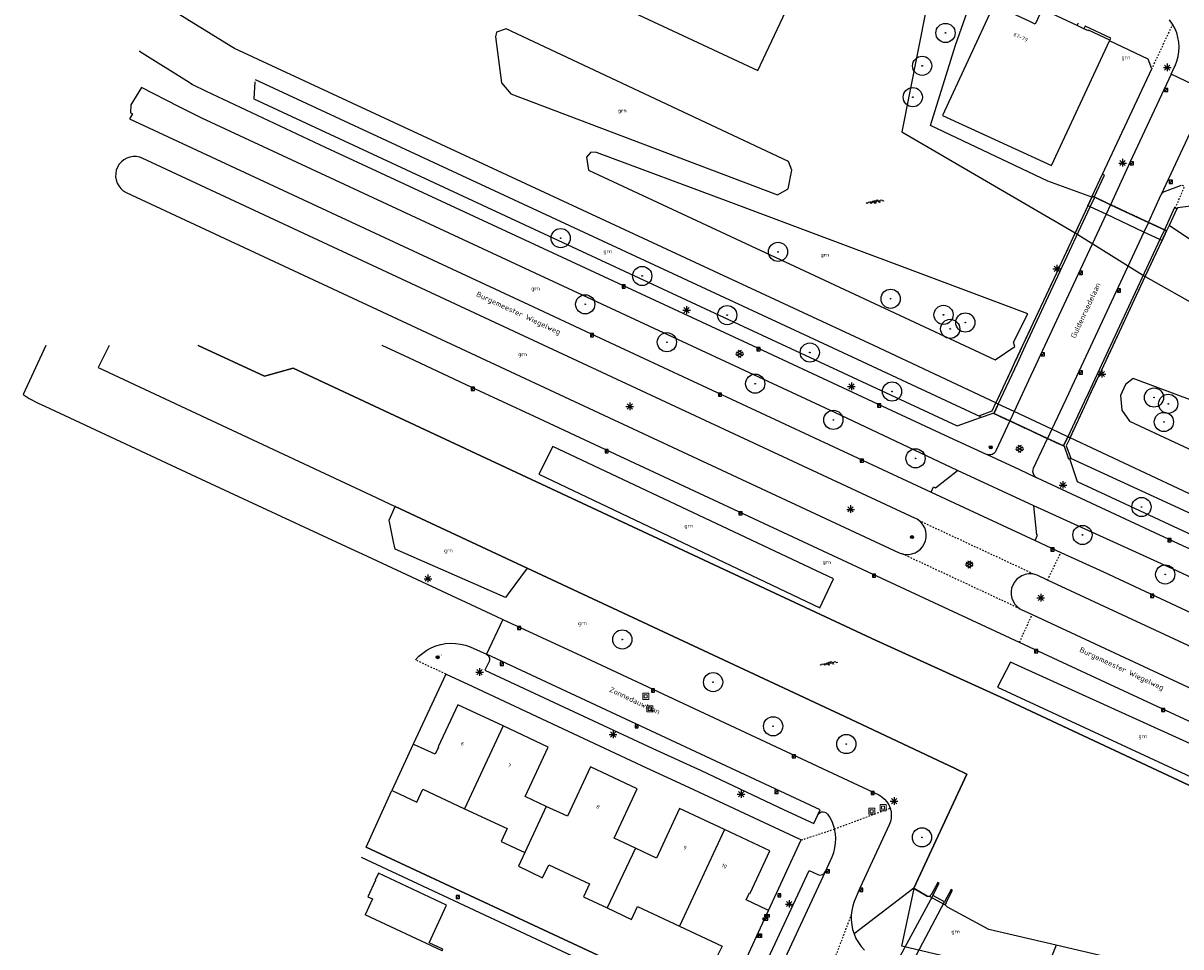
# Model space of a CAD drawing. Header units: metres. Extents: x 116958 to 118326, y 475500 to 477904.
# Tile 108 of 256: x 117170 to 117322, y 476421 to 476542. Entities that reach past the tile are written whole.
import ezdxf

# ---------------------------------------------------------------- set-up
doc = ezdxf.new("R2010")
doc.units = ezdxf.units.M
doc.header["$LTSCALE"] = 0.2
doc.linetypes.add('MATGRENS', pattern=[2, 1, -1])
doc.layers.get('0').update_dxf_attribs({"color": 6})
for name, color, linetype in [('B-WE-GR-BOOM-G', 252, 'Continuous'), ('B-WE-GR-GROENVOORZIENING-GV', 252, 'Continuous'), ('B-WE-GW-WATERGANG_INSTEEK-G', 252, 'Continuous'), ('B-WE-GW-WATERGANG_WATERLIJN-G', 252, 'Continuous'), ('B-WE-IE-MEUBILAIR-G', 252, 'Continuous'), ('B-WE-IE-MEUBILAIR_WEGMEUBILAIR_BRIEVENBUS-G', 252, 'Continuous'), ('B-WE-IE-MEUBILAIR_WEGMEUBILAIR_LICHTMAST-G', 252, 'Continuous'), ('B-WE-IE-MEUBILAIR_WEGMEUBILAIR_VERKEERSBORD-PAAL', 252, 'Continuous'), ('B-WE-KL-DATA_KAST-G', 90, 'Continuous'), ('B-WE-KW-KUNSTWERK_DUIKER-GV', 252, 'Continuous'), ('B-WE-KW-KUNSTWERK_LANDHOOFD-GV', 252, 'Continuous'), ('B-WE-KW-KUNSTWERK_TUNNEL-GV', 252, 'Continuous'), ('B-WE-KW-KUNSTWERK_WALBESCHERMING-GV', 252, 'Continuous'), ('B-WE-OG-BEBOUWING-GV', 252, 'Continuous'), ('B-WE-OG-HUISNUMMER-T25', 2, 'Continuous'), ('B-WE-OG-STRAATNAAM-T35', 3, 'Continuous'), ('B-WE-RI-HWA_KOLK_TROTTOIRKOLK-G', 252, 'Continuous'), ('B-WE-VH-MATERIAALGRENS-G', 252, 'MATGRENS'), ('B-WE-VH-VERHARDING_ASFALT-GV', 252, 'Continuous')]:
    doc.layers.add(name, color=color, linetype=linetype)
doc.layers.add('B-WE-RI-RIOOLPUT', color=31, linetype='Continuous', lineweight=0)
doc.styles.get("Standard").update_dxf_attribs({"font": 'isocp.shx'})

# ---------------------------------------------------------------- blocks, each defined once
blk = doc.blocks.new('BGTGV')
for p, q in [((0.0197, 0.04605), (-0.0497, 0.00595)), ((0.0433, 0.025), (-0.0433, -0.025)), ((0.0433, -0.025), (-0.0433, 0.025)), ((0.04965, 0.006), (-0.01975, 0.04605)), ((0.01965, -0.046), (-0.0494, -0.00615)), ((0.04955, -0.00605), (-0.0197, -0.046))]:
    blk.add_line(p, q)
blk = doc.blocks.new('BGT_GR')
at = {"insert": (0.043, 0.019), "char_height": 0.1, "attachment_point": 5, "line_spacing_factor": 0.8}
blk.add_mtext('{\\C256;grn}', dxfattribs=at)
blk = doc.blocks.new('BGTWT')
for centre, start_param, end_param in [((-0.024, -0.058), 5.873058, 6.693313), ((0.001, 0.072), 2.731465, 3.55172), ((0.027, -0.043), 5.873058, 6.693313), ((0.028, -0.058), 5.873058, 6.693313), ((0.053, 0.072), 2.731465, 3.55172), ((0.08, -0.043), 5.873058, 6.693313), ((0.106, 0.072), 2.731465, 3.55172), ((-0.106, 0.044), 2.731465, 3.55172), ((-0.08, -0.071), 5.873058, 6.693313), ((-0.053, 0.044), 2.731465, 3.55172), ((-0.05, 0.057), 2.731465, 3.55172), ((-0.027, -0.071), 5.873058, 6.693313), ((-0.001, 0.044), 2.731465, 3.55172), ((0.002, 0.057), 2.731465, 3.55172), ((0.055, 0.057), 2.731465, 3.55172)]:
    blk.add_ellipse(centre, major_axis=(0, 0.0627), ratio=0.52488, start_param=start_param, end_param=end_param)
blk = doc.blocks.new('CELQ70108')
for p, q in [((-0.62, 0.31), (0.62, 0.31)), ((-0.62, -0.31), (-0.62, 0.31)), ((-0.62, -0.31), (0.62, 0.31)), ((0.62, -0.31), (0.62, 0.31)), ((-0.62, -0.31), (0.62, -0.31))]:
    blk.add_line(p, q)
blk = doc.blocks.new('CELQ211865')
for p, q in [((-0.5, 0), (0.5, 0)), ((0.35, -0.34), (-0.35, 0.34)), ((0.35, 0.34), (-0.35, -0.34)), ((0, 0.53), (0, -0.47))]:
    blk.add_line(p, q)
blk = doc.blocks.new('Vb')
blk.add_lwpolyline([(125, -138), (-127, -138), (0, 185), (114, -100), (-71, -100), (0, 100), (56, -60), (-13, -60), (0, -20), (1, 30)])
blk.add_circle((0, 0), 200)
blk = doc.blocks.new('Brandkr')
for p, q in [((-141, 141), (141, -141)), ((-141, -141), (141, 141))]:
    blk.add_line(p, q)
blk.add_circle((0, 0), 200)
at = {"oblique": 15}
blk.add_text('brk', height=180, dxfattribs=at).set_placement((172, 218))
blk = doc.blocks.new('Pbrd')
for points in [[(-400, -400), (400, -400), (400, 400), (-400, 400)], [(-200, -200), (200, -200), (200, 200), (-200, 200)]]:
    blk.add_lwpolyline(points, close=True)
blk = doc.blocks.new('Kvtrot')
blk.add_line((0, -420), (420, 0))
at = {"flags": 128}
blk.add_lwpolyline([(0, -420), (420, -420), (420, 0), (0, 0)], close=True, dxfattribs=at)
blk = doc.blocks.new('CELQ641')
for p, q in [((-0.25, 0.31), (0.25, 0.31)), ((-0.25, -0.19), (-0.25, 0.31)), ((-0.25, 0.31), (-0.07, 0.05)), ((-0.25, -0.19), (-0.07, 0.05)), ((0.25, 0.31), (0.07, 0.05)), ((0.07, 0.05), (0.25, -0.19)), ((0.25, 0.31), (0.25, -0.19)), ((0.25, -0.19), (-0.25, -0.19))]:
    blk.add_line(p, q)
blk.add_arc((0, 0.25), 0.125, 233.7105, 306.2901)
blk = doc.blocks.new('Bestboom')
h = blk.add_hatch(color=256)
h.dxf.hatch_style = 1
h.paths.add_polyline_path([(41, 0, 1), (-41, 0, 1)])
for radius in [1260, 41.1]:
    blk.add_circle((0, 0), radius)

msp = doc.modelspace()

# ---------------------------------------------------------------- linework, layer by layer
at = {"layer": 'B-WE-GR-GROENVOORZIENING-GV', "flags": 128}
for points in [[(117276.563, 476469.385), (117239.716, 476486.743), (117237.866, 476483.114), (117274.782, 476465.586), (117276.563, 476469.385)], [(117236.339, 476470.792), (117233.83, 476467.392), (117233.503, 476466.948), (117218.983, 476473.264), (117218.791, 476474.232), (117218.228, 476477.074), (117218.993, 476478.895)], [(117298.098, 476455.148), (117333.701, 476438.675), (117335.2, 476442.371), (117299.793, 476458.422), (117298.098, 476455.148)], [(117261.11, 476411.056), (117214.587, 476432.811)], [(117215.209, 476434.143), (117261.759, 476412.418)], [(117287.092, 476428.759), (117279.263, 476422.755)], [(117305.792, 476421.275), (117304.428, 476417.931), (117303.149, 476418.247), (117302.885, 476417.052), (117285.555, 476421.145), (117287.142, 476428.73)], [(117289.212, 476427.682), (117291.24, 476426.583)]]:
    msp.add_lwpolyline(points, dxfattribs=at)
at = {"layer": 'B-WE-GW-WATERGANG_INSTEEK-G', "flags": 128}
for points in [[(117310.494, 476519.506), (117304.696, 476521.582), (117289.293, 476528.902), (117292.585, 476539.444), (117294.17, 476543.923), (117293.577, 476547.546), (117281.293, 476552.468), (117274.714, 476553.31)], [(117200.602, 476534.958), (117275.829, 476500)], [(117363.652, 476513.282), (117360.102, 476516.896), (117335.819, 476529.581), (117335.309, 476529.596), (117334.803, 476529.537), (117334.311, 476529.405), (117333.843, 476529.202), (117333.409, 476528.934), (117333.02, 476528.605), (117332.682, 476528.223), (117325.127, 476514.043), (117324.882, 476513.82), (117324.595, 476513.655), (117324.279, 476513.557), (117323.949, 476513.529), (117320.636, 476515.784)], [(117275.829, 476500), (117295.835, 476490.703)], [(117307.667, 476485.204), (117385.915, 476449.262), (117387.295, 476448.715)]]:
    msp.add_lwpolyline(points, dxfattribs=at)
at = {"layer": 'B-WE-GW-WATERGANG_WATERLIJN-G', "flags": 128}
for points in [[(117270.66, 476544.677), (117277.892, 476548.847), (117279.661, 476548.53), (117288.732, 476544.174), (117285.545, 476528.074), (117308.313, 476514.829), (117317.502, 476509.068), (117324.79, 476504.974), (117326.628, 476506.638), (117335.313, 476522.041), (117335.715, 476522.399), (117336.165, 476522.694), (117336.654, 476522.919), (117337.171, 476523.07), (117337.704, 476523.143), (117338.242, 476523.136), (117338.774, 476523.051), (117339.287, 476522.887), (117339.77, 476522.651), (117340.213, 476522.345), (117358.996, 476512.042), (117358.836, 476504.956), (117359.54, 476504.475)], [(117281.868, 476500), (117197.919, 476539.005), (117197.471, 476539.281), (117189.023, 476544.483), (117188.157, 476545.001)], [(117234.186, 476533.056), (117269.193, 476519.797), (117270.603, 476520.565), (117271.082, 476523.054), (117270.672, 476524.17), (117233.575, 476541.585), (117232.313, 476541.152), (117232.197, 476540.548), (117232.964, 476534.501), (117234.186, 476533.056)], [(117300.327, 476500), (117300.197, 476500.454), (117302.103, 476504.184), (117263.095, 476518.797), (117245.438, 476525.371), (117244.709, 476525.408), (117244.147, 476524.728), (117244.372, 476523.04), (117273.419, 476509.507), (117293.788, 476500)], [(117193.115, 476500), (117201.834, 476496.009), (117205.618, 476497.036), (117282.159, 476461.284), (117299.027, 476453.625), (117351.557, 476429.006), (117352.331, 476428.657)], [(117297.886, 476492.469), (117281.868, 476500)], [(117293.788, 476500), (117297.816, 476498.12), (117300.359, 476499.887), (117300.327, 476500)], [(117315.92, 476495.689), (117314.892, 476494.896), (117314.259, 476493.442), (117314.438, 476491.527), (117315.431, 476490.061), (117383.865, 476458.182), (117385.472, 476459.125), (117387.903, 476462.429), (117388.326, 476463.655), (117387.887, 476467.584), (117386.357, 476469.426), (117315.92, 476495.689)], [(117451.917, 476432.543), (117450.193, 476431.859), (117447.564, 476431.292), (117439.496, 476433.149), (117433.917, 476434.701), (117428.322, 476436.194), (117422.711, 476437.625), (117417.085, 476438.996), (117403.31, 476444.232), (117402.549, 476444.521), (117398.646, 476446.004), (117392.54, 476448.324), (117390.32, 476449.168), (117388.562, 476450.114), (117388.11, 476450.357), (117382.085, 476452.97), (117307.627, 476487.905)], [(117236.339, 476470.792), (117218.993, 476478.895)], [(117287.092, 476428.759), (117294.053, 476443.731), (117293.987, 476443.763), (117292.549, 476444.465), (117278.068, 476451.301), (117236.339, 476470.792)], [(117287.142, 476428.73), (117287.092, 476428.759)], [(117289.212, 476427.682), (117288.87, 476427.71), (117287.142, 476428.73)], [(117291.24, 476426.583), (117291.385, 476426.834), (117291.357, 476426.89), (117292.208, 476428.492), (117292.024, 476428.583), (117291.14, 476426.982), (117289.62, 476427.813), (117290.45, 476429.434), (117290.282, 476429.502), (117289.401, 476427.908), (117289.352, 476427.932), (117289.212, 476427.682)], [(117305.792, 476421.275), (117296.98, 476423.336), (117291.524, 476426.262), (117291.24, 476426.583)], [(117328.573, 476415.947), (117305.792, 476421.275)]]:
    msp.add_lwpolyline(points, dxfattribs=at)
at = {"layer": 'B-WE-KW-KUNSTWERK_DUIKER-GV', "flags": 128}
msp.add_lwpolyline([(117262.282, 476363.375), (117271.53, 476389.861), (117291.14, 476426.982), (117289.62, 476427.813), (117269.557, 476390.733), (117260.661, 476363.93), (117262.282, 476363.375)], dxfattribs=at)
at = {"layer": 'B-WE-KW-KUNSTWERK_LANDHOOFD-GV', "flags": 128}
for points in [[(117320.302, 476515.068), (117319.709, 476513.797), (117319.42, 476513.933), (117317.336, 476514.911), (117312.368, 476517.243), (117310.275, 476518.226), (117309.965, 476518.371), (117310.494, 476519.506)], [(117310.494, 476519.506), (117310.553, 476519.632)], [(117310.553, 476519.632), (117310.808, 476519.513)], [(117310.808, 476519.513), (117310.862, 476519.488), (117312.961, 476518.505)], [(117312.961, 476518.505), (117317.93, 476516.179)], [(117317.93, 476516.179), (117320.013, 476515.203)], [(117320.013, 476515.203), (117320.302, 476515.068)], [(117297.63, 476491.082), (117298.206, 476492.319)], [(117307.337, 476488.041), (117305.24, 476489.023), (117300.284, 476491.346), (117298.206, 476492.319)], [(117299.712, 476490.111), (117297.63, 476491.082)], [(117304.666, 476487.801), (117299.712, 476490.111)], [(117306.767, 476486.821), (117304.666, 476487.801)], [(117307.337, 476488.041), (117306.767, 476486.821)]]:
    msp.add_lwpolyline(points, dxfattribs=at)
at = {"layer": 'B-WE-KW-KUNSTWERK_TUNNEL-GV', "flags": 128}
for points in [[(117313.27, 476500), (117317.502, 476509.068), (117319.709, 476513.797), (117320.302, 476515.068), (117320.013, 476515.203), (117317.93, 476516.179), (117312.961, 476518.505), (117310.862, 476519.488), (117310.808, 476519.513), (117310.553, 476519.632), (117310.494, 476519.506), (117309.965, 476518.371), (117308.313, 476514.829), (117306.239, 476510.381), (117305.829, 476509.501), (117301.399, 476500)], [(117301.399, 476500), (117300.397, 476497.852), (117300.04, 476497.088), (117297.886, 476492.469), (117298.206, 476492.319), (117297.63, 476491.082), (117299.712, 476490.111), (117304.666, 476487.801), (117306.767, 476486.821), (117307.337, 476488.041), (117307.627, 476487.905), (117309.795, 476492.553), (117310.286, 476493.605), (117311.374, 476495.936), (117311.755, 476496.753), (117313.27, 476500)]]:
    msp.add_lwpolyline(points, dxfattribs=at)
at = {"layer": 'B-WE-KW-KUNSTWERK_WALBESCHERMING-GV', "flags": 128}
for points in [[(117233.575, 476541.585), (117232.313, 476541.152), (117232.197, 476540.548), (117232.964, 476534.501), (117234.186, 476533.056), (117269.193, 476519.797), (117270.603, 476520.565), (117271.082, 476523.054), (117270.672, 476524.17), (117233.575, 476541.585)], [(117300.327, 476500), (117300.197, 476500.454), (117302.103, 476504.184), (117263.095, 476518.797), (117245.438, 476525.371), (117244.709, 476525.408), (117244.147, 476524.728), (117244.372, 476523.04), (117273.419, 476509.507)], [(117273.419, 476509.507), (117293.788, 476500)], [(117181.465, 476500), (117180, 476497.108), (117215.843, 476480.366), (117218.993, 476478.895), (117236.339, 476470.792), (117278.068, 476451.301), (117292.549, 476444.465), (117293.987, 476443.763), (117294.053, 476443.731), (117287.092, 476428.759), (117287.142, 476428.73), (117288.87, 476427.71), (117289.212, 476427.682)], [(117349.975, 476423.569), (117352.331, 476428.657), (117351.557, 476429.006), (117299.027, 476453.625), (117282.159, 476461.284), (117205.618, 476497.036), (117201.834, 476496.009), (117193.115, 476500)], [(117293.788, 476500), (117297.816, 476498.12), (117300.359, 476499.887), (117300.327, 476500)], [(117383.865, 476458.182), (117385.472, 476459.125), (117387.903, 476462.429), (117388.326, 476463.655), (117387.887, 476467.584), (117386.357, 476469.426), (117315.92, 476495.689), (117314.892, 476494.896), (117314.259, 476493.442), (117314.438, 476491.527), (117315.431, 476490.061), (117383.865, 476458.182)], [(117349.003, 476421.499), (117348.953, 476421.303), (117344.704, 476412.174), (117328.573, 476415.947), (117305.792, 476421.275), (117296.98, 476423.336), (117291.524, 476426.262), (117291.24, 476426.583)]]:
    msp.add_lwpolyline(points, dxfattribs=at)
at = {"layer": 'B-WE-OG-BEBOUWING-GV', "flags": 128}
for points in [[(117247.599, 476563.634), (117240.456, 476548.364), (117266.64, 476536.116), (117270.66, 476544.677)], [(117305.171, 476523.639), (117312.8, 476540.024), (117312.839, 476540.107), (117310.067, 476541.403), (117310.034, 476541.331), (117309.454, 476541.602), (117308.557, 476542.022), (117303.983, 476544.161), (117303.063, 476542.196), (117302.33, 476542.539), (117297.631, 476544.737), (117290.868, 476530.213), (117305.171, 476523.639)], [(117310.553, 476519.632), (117311.898, 476522.516)], [(117310.808, 476519.513), (117312.141, 476522.395), (117311.898, 476522.516)], [(117301.784, 476500), (117310.275, 476518.226), (117310.862, 476519.488)], [(117321.646, 476517.948), (117321.461, 476518.053), (117321.342, 476518.12), (117320.013, 476515.203)], [(117321.646, 476517.948), (117320.636, 476515.784)], [(117320.013, 476515.203), (117319.42, 476513.933)], [(117320.636, 476515.784), (117320.302, 476515.068)], [(117319.42, 476513.933), (117309.992, 476493.731), (117309.505, 476492.688), (117307.337, 476488.041)], [(117298.206, 476492.319), (117300.359, 476496.94), (117300.719, 476497.714), (117301.784, 476500)], [(117295.835, 476490.703), (117295.791, 476490.811), (117297.396, 476491.418), (117297.886, 476492.469)], [(117298.206, 476492.319), (117297.886, 476492.469)], [(117295.887, 476490.573), (117295.835, 476490.703)], [(117295.887, 476490.573), (117297.552, 476491.118), (117297.63, 476491.082)], [(117307.627, 476487.905), (117307.132, 476486.845), (117307.739, 476485.23), (117307.667, 476485.204)], [(117307.627, 476487.905), (117307.337, 476488.041)], [(117306.767, 476486.821), (117306.841, 476486.787), (117307.445, 476485.124), (117307.563, 476485.167)], [(117307.667, 476485.204), (117307.563, 476485.167)], [(117233.18, 476450.056), (117227.251, 476452.829), (117224.64, 476447.327), (117224.703, 476447.298), (117224.274, 476446.351), (117221.543, 476447.594), (117221.352, 476447.681), (117218.586, 476441.585), (117218.767, 476441.5), (117221.844, 476440.053), (117222.637, 476441.746), (117228.099, 476439.194)], [(117233.18, 476450.056), (117228.099, 476439.194)], [(117238.849, 476439.504), (117236.068, 476440.805), (117239.1, 476447.287), (117233.18, 476450.056)], [(117250.542, 476434.029), (117247.772, 476435.33), (117250.804, 476441.812), (117244.667, 476444.683), (117241.635, 476438.201), (117238.849, 476439.504)], [(117264.345, 476417.97), (117261.759, 476412.418), (117215.209, 476434.143), (117218.586, 476441.585)], [(117228.099, 476439.194), (117233.699, 476436.577), (117232.908, 476434.885), (117236.01, 476433.434)], [(117238.849, 476439.504), (117236.01, 476433.434)], [(117262.268, 476436.45), (117256.362, 476439.212), (117253.325, 476432.721), (117250.542, 476434.029)], [(117262.268, 476436.45), (117256.343, 476423.785)], [(117256.343, 476423.785), (117261.929, 476421.167), (117261.13, 476419.465), (117264.163, 476418.054), (117264.345, 476417.97), (117264.395, 476417.947), (117268.045, 476425.848), (117267.773, 476425.974), (117265.114, 476427.214), (117265.554, 476428.156), (117265.618, 476428.126), (117268.211, 476433.67), (117262.268, 476436.45)], [(117236.01, 476433.434), (117235.183, 476431.637), (117238.371, 476430.139), (117239.163, 476431.837), (117244.513, 476429.33), (117243.719, 476427.637), (117246.85, 476426.169)], [(117250.542, 476434.029), (117246.85, 476426.169)], [(117225.173, 476420.556), (117225.261, 476420.744), (117223.447, 476421.589), (117225.755, 476426.532), (117216.798, 476430.72), (117216.379, 476429.823), (117216.442, 476429.794), (117215.426, 476427.62), (117216.015, 476427.345), (117215.046, 476425.271)], [(117225.173, 476420.556), (117215.046, 476425.271)], [(117246.85, 476426.169), (117250.047, 476424.671), (117250.84, 476426.364), (117256.343, 476423.785)]]:
    msp.add_lwpolyline(points, dxfattribs=at)
at = {"layer": 'B-WE-VH-MATERIAALGRENS-G', "flags": 128}
for points in [[(117321.101, 476542.227), (117318.351, 476536.337)], [(117321.461, 476518.053), (117322.67, 476520.897), (117322.261, 476521.063)], [(117310.862, 476519.488), (117310.808, 476519.513), (117310.553, 476519.632), (117310.494, 476519.506), (117309.965, 476518.371), (117308.313, 476514.829), (117306.239, 476510.381), (117305.829, 476509.501), (117301.399, 476500)], [(117312.961, 476518.505), (117310.862, 476519.488)], [(117317.93, 476516.179), (117312.961, 476518.505)], [(117313.27, 476500), (117317.502, 476509.068), (117319.709, 476513.797), (117320.302, 476515.068), (117320.013, 476515.203)], [(117320.013, 476515.203), (117317.93, 476516.179)], [(117301.399, 476500), (117300.397, 476497.852), (117300.04, 476497.088), (117297.886, 476492.469), (117298.206, 476492.319)], [(117307.337, 476488.041), (117307.627, 476487.905), (117309.795, 476492.553), (117310.286, 476493.605), (117311.374, 476495.936), (117311.755, 476496.753), (117313.27, 476500)], [(117298.206, 476492.319), (117297.63, 476491.082)], [(117297.63, 476491.082), (117299.712, 476490.111)], [(117299.712, 476490.111), (117304.666, 476487.801)], [(117304.666, 476487.801), (117306.767, 476486.821), (117307.337, 476488.041)], [(117287.739, 476477.061), (117303.023, 476469.95)], [(117301.027, 476465.458), (117285.58, 476472.665)], [(117304.684, 476469.214), (117306.417, 476472.851)], [(117300.994, 476461.038), (117302.638, 476464.684)], [(117225.664, 476456.865), (117221.664, 476458.727)], [(117276.69, 476436.532), (117284.008, 476439.271)], [(117272.328, 476435.09), (117276.69, 476436.532)], [(117274.911, 476414.71), (117278.901, 476425.213)]]:
    msp.add_lwpolyline(points, dxfattribs=at)
at = {"layer": 'B-WE-VH-VERHARDING_ASFALT-GV'}
for p, q in [((117308.557, 476542.022), (117308.717, 476542.365)), ((117321.101, 476542.227), (117320.677, 476542.769)), ((117309.614, 476541.946), (117309.454, 476541.602)), ((117312.966, 476540.379), (117309.614, 476541.946)), ((117321.397, 476541.666), (117321.101, 476542.227)), ((117321.631, 476541.078), (117321.397, 476541.666)), ((117321.802, 476540.467), (117321.631, 476541.078)), ((117317.905, 476537.613), (117312.8, 476540.024)), ((117312.839, 476540.107), (117312.966, 476540.379)), ((117321.906, 476539.842), (117321.802, 476540.467)), ((117321.944, 476539.209), (117321.906, 476539.842)), ((117185.442, 476538.704), (117185.423, 476538.666)), ((117185.423, 476538.666), (117191.956, 476534.574)), ((117321.653, 476537.338), (117321.817, 476537.95)), ((117321.817, 476537.95), (117321.914, 476538.576)), ((117321.914, 476538.576), (117321.944, 476539.209)), ((117311.898, 476522.516), (117318.351, 476536.337)), ((117318.351, 476536.337), (117317.905, 476537.613)), ((117320.918, 476535.636), (117321.321, 476536.515)), ((117321.321, 476536.515), (117321.426, 476536.746)), ((117321.426, 476536.746), (117321.653, 476537.338)), ((117320.918, 476535.636), (117315.542, 476524.136)), ((117325.867, 476533.26), (117320.918, 476535.636)), ((117185.683, 476533.884), (117184.305, 476531.627)), ((117190.637, 476531.345), (117185.683, 476533.884)), ((117191.956, 476534.574), (117192.399, 476534.302)), ((117192.399, 476534.302), (117194.189, 476533.394)), ((117194.189, 476533.394), (117209.803, 476526.071)), ((117200.586, 476534.616), (117200.435, 476532.399)), ((117319.632, 476519.881), (117325.867, 476533.26)), ((117184.305, 476531.627), (117184.24, 476530.545)), ((117200.435, 476532.399), (117292.792, 476489.465)), ((117184.513, 476530.419), (117184.128, 476529.782)), ((117184.24, 476530.545), (117184.513, 476530.419)), ((117193.62, 476529.875), (117190.637, 476531.345)), ((117184.128, 476529.782), (117237.174, 476505.091)), ((117276.745, 476491.217), (117193.62, 476529.875)), ((117209.803, 476526.071), (117265.912, 476500)), ((117183.049, 476524.134), (117182.764, 476523.808)), ((117183.386, 476524.406), (117183.049, 476524.134)), ((117183.766, 476524.614), (117183.386, 476524.406)), ((117184.176, 476524.754), (117183.766, 476524.614)), ((117184.603, 476524.82), (117184.176, 476524.754)), ((117185.036, 476524.811), (117184.603, 476524.82)), ((117185.461, 476524.727), (117185.036, 476524.811)), ((117185.761, 476524.617), (117185.461, 476524.727)), ((117287.338, 476477.303), (117185.761, 476524.617)), ((117315.542, 476524.136), (117312.961, 476518.505)), ((117182.3, 476522.61), (117182.291, 476522.177)), ((117182.384, 476523.034), (117182.3, 476522.61)), ((117182.54, 476523.438), (117182.384, 476523.034)), ((117182.764, 476523.808), (117182.54, 476523.438)), ((117182.291, 476522.177), (117182.357, 476521.749)), ((117182.357, 476521.749), (117182.497, 476521.339)), ((117182.497, 476521.339), (117182.706, 476520.96)), ((117320.022, 476520.228), (117322.261, 476521.063)), ((117182.706, 476520.96), (117182.977, 476520.623)), ((117182.977, 476520.623), (117183.303, 476520.338)), ((117183.303, 476520.338), (117183.674, 476520.114)), ((117183.674, 476520.114), (117183.683, 476520.11)), ((117183.683, 476520.11), (117183.691, 476520.106)), ((117183.691, 476520.106), (117285.197, 476472.808)), ((117317.93, 476516.179), (117319.609, 476519.831)), ((117319.609, 476519.831), (117319.632, 476519.881)), ((117319.632, 476519.881), (117319.732, 476520.028)), ((117319.732, 476520.028), (117319.865, 476520.146)), ((117319.865, 476520.146), (117320.022, 476520.228)), ((117312.961, 476518.505), (117312.368, 476517.243)), ((117321.751, 476518.111), (117321.646, 476517.948)), ((117325.97, 476518.643), (117321.751, 476518.111)), ((117312.368, 476517.243), (117304.306, 476500)), ((117317.336, 476514.911), (117307.876, 476494.64)), ((117317.93, 476516.179), (117317.336, 476514.911)), ((117237.174, 476505.091), (117244.646, 476501.574)), ((117244.646, 476501.574), (117289.398, 476480.779)), ((117173.128, 476500), (117170.151, 476493.577)), ((117220.896, 476498.341), (117217.309, 476500)), ((117265.912, 476500), (117281.704, 476492.662)), ((117304.306, 476500), (117302.816, 476496.813)), ((117228.999, 476494.533), (117220.896, 476498.341)), ((117302.816, 476496.813), (117302.426, 476495.979)), ((117302.426, 476495.979), (117300.284, 476491.346)), ((117237.298, 476490.698), (117228.999, 476494.533)), ((117307.417, 476493.658), (117305.24, 476489.023)), ((117307.876, 476494.64), (117307.417, 476493.658)), ((117170.151, 476493.577), (117170.95, 476493.057)), ((117170.95, 476493.057), (117172.142, 476492.449)), ((117172.142, 476492.449), (117173.015, 476492.034)), ((117281.704, 476492.662), (117291.186, 476488.224)), ((117173.015, 476492.034), (117193.526, 476482.465)), ((117246.569, 476486.349), (117237.298, 476490.698)), ((117292.837, 476483.587), (117276.745, 476491.217)), ((117300.284, 476491.346), (117299.712, 476490.111)), ((117292.792, 476489.465), (117295.887, 476490.573)), ((117299.712, 476490.111), (117298.243, 476486.933)), ((117291.186, 476488.224), (117296.626, 476485.737)), ((117303.184, 476484.636), (117304.666, 476487.801)), ((117305.24, 476489.023), (117304.666, 476487.801)), ((117264.15, 476478.192), (117246.569, 476486.349)), ((117297.901, 476486.193), (117297.775, 476485.999)), ((117298.243, 476486.933), (117297.901, 476486.193)), ((117296.626, 476485.737), (117296.722, 476485.7)), ((117296.949, 476485.653), (117296.722, 476485.7)), ((117296.722, 476485.7), (117300.988, 476483.724)), ((117297.181, 476485.662), (117296.949, 476485.653)), ((117297.404, 476485.725), (117297.181, 476485.662)), ((117297.606, 476485.84), (117297.404, 476485.725)), ((117297.775, 476485.999), (117297.606, 476485.84)), ((117302.843, 476483.907), (117303.184, 476484.636)), ((117307.563, 476485.167), (117308.552, 476482.141)), ((117289.968, 476481.323), (117292.837, 476483.587)), ((117302.869, 476478.946), (117292.837, 476483.587)), ((117300.988, 476483.724), (117303.091, 476482.745)), ((117302.761, 476483.411), (117302.771, 476483.664)), ((117302.814, 476483.164), (117302.761, 476483.411)), ((117302.771, 476483.664), (117302.843, 476483.907)), ((117302.926, 476482.937), (117302.814, 476483.164)), ((117193.526, 476482.465), (117213.784, 476473.063)), ((117303.091, 476482.745), (117302.926, 476482.937)), ((117303.21, 476482.653), (117303.091, 476482.745)), ((117303.341, 476482.58), (117303.21, 476482.653)), ((117321.316, 476474.248), (117303.341, 476482.58)), ((117308.552, 476482.141), (117385.156, 476446.562)), ((117289.398, 476480.779), (117289.7, 476481.447)), ((117289.398, 476480.779), (117303.05, 476474.43)), ((117289.7, 476481.447), (117289.968, 476481.323)), ((117303.246, 476475.159), (117302.869, 476478.946)), ((117321.102, 476470.679), (117302.869, 476478.946)), ((117281.67, 476470.011), (117264.15, 476478.192)), ((117287.544, 476477.192), (117287.338, 476477.303)), ((117287.739, 476477.061), (117287.544, 476477.192)), ((117288.062, 476476.775), (117287.739, 476477.061)), ((117288.331, 476476.437), (117288.062, 476476.775)), ((117288.538, 476476.058), (117288.331, 476476.437)), ((117288.676, 476475.648), (117288.538, 476476.058)), ((117288.741, 476475.221), (117288.676, 476475.648)), ((117288.268, 476473.594), (117288.491, 476473.964)), ((117288.491, 476473.964), (117288.647, 476474.366)), ((117288.647, 476474.366), (117288.731, 476474.79)), ((117288.731, 476474.79), (117288.741, 476475.221)), ((117303.05, 476474.43), (117303.35, 476475.11)), ((117303.05, 476474.43), (117305.116, 476473.449)), ((117303.35, 476475.11), (117303.246, 476475.159)), ((117339.108, 476466.015), (117321.316, 476474.248)), ((117213.784, 476473.063), (117214.68, 476472.659)), ((117214.68, 476472.659), (117232.231, 476464.481)), ((117285.197, 476472.808), (117285.58, 476472.665)), ((117285.58, 476472.665), (117286.004, 476472.584)), ((117286.004, 476472.584), (117286.436, 476472.578)), ((117286.436, 476472.578), (117286.862, 476472.646)), ((117286.862, 476472.646), (117287.27, 476472.787)), ((117287.27, 476472.787), (117287.648, 476472.997)), ((117287.648, 476472.997), (117287.984, 476473.268)), ((117287.984, 476473.268), (117288.268, 476473.594)), ((117305.116, 476473.449), (117306.417, 476472.851)), ((117306.417, 476472.851), (117312.016, 476470.279)), ((117300.994, 476461.038), (117281.67, 476470.011)), ((117300.928, 476469.57), (117300.594, 476469.283)), ((117301.306, 476469.793), (117300.928, 476469.57)), ((117301.718, 476469.947), (117301.306, 476469.793)), ((117302.151, 476470.025), (117301.718, 476469.947)), ((117302.59, 476470.026), (117302.151, 476470.025)), ((117303.023, 476469.95), (117302.59, 476470.026)), ((117303.31, 476469.854), (117303.023, 476469.95)), ((117304.684, 476469.214), (117303.31, 476469.854)), ((117312.016, 476470.279), (117335.877, 476459.114)), ((117369.799, 476448.011), (117321.102, 476470.679)), ((117299.961, 476468.142), (117299.894, 476467.707)), ((117300.103, 476468.558), (117299.961, 476468.142)), ((117300.317, 476468.942), (117300.103, 476468.558)), ((117300.594, 476469.283), (117300.317, 476468.942)), ((117360.38, 476443.277), (117304.684, 476469.214)), ((117299.894, 476467.707), (117299.905, 476467.268)), ((117299.905, 476467.268), (117299.993, 476466.837)), ((117299.993, 476466.837), (117300.155, 476466.429)), ((117300.155, 476466.429), (117300.387, 476466.055)), ((117300.387, 476466.055), (117300.68, 476465.728)), ((117300.68, 476465.728), (117301.027, 476465.458)), ((117301.027, 476465.458), (117301.229, 476465.34)), ((117301.229, 476465.34), (117302.638, 476464.684)), ((117233.128, 476464.035), (117230.983, 476459.476)), ((117232.231, 476464.481), (117233.128, 476464.035)), ((117233.128, 476464.035), (117244.02, 476458.988)), ((117302.638, 476464.684), (117349.529, 476442.844)), ((117223.162, 476460.002), (117223.741, 476460.314)), ((117223.741, 476460.314), (117224.349, 476460.565)), ((117224.349, 476460.565), (117224.981, 476460.75)), ((117224.981, 476460.75), (117225.628, 476460.869)), ((117225.628, 476460.869), (117226.284, 476460.919)), ((117226.284, 476460.919), (117226.942, 476460.9)), ((117226.942, 476460.9), (117227.594, 476460.812)), ((117227.594, 476460.812), (117228.233, 476460.657)), ((117228.233, 476460.657), (117228.853, 476460.435)), ((117228.853, 476460.435), (117230.112, 476459.882)), ((117302.975, 476460.09), (117300.994, 476461.038)), ((117221.664, 476458.727), (117222.118, 476459.204)), ((117222.118, 476459.204), (117222.619, 476459.63)), ((117222.619, 476459.63), (117223.162, 476460.002)), ((117230.112, 476459.882), (117230.983, 476459.476)), ((117274.824, 476439.061), (117230.983, 476459.476)), ((117230.983, 476459.476), (117231.162, 476459.345)), ((117231.162, 476459.345), (117231.295, 476459.168)), ((117231.295, 476459.168), (117231.371, 476458.96)), ((117231.384, 476458.739), (117231.332, 476458.524)), ((117231.371, 476458.96), (117231.384, 476458.739)), ((117244.02, 476458.988), (117282.501, 476441.007)), ((117319.642, 476452.366), (117302.975, 476460.09)), ((117231.332, 476458.524), (117230.793, 476457.38)), ((117230.793, 476457.38), (117252.832, 476447.097)), ((117225.664, 476456.865), (117221.352, 476447.681)), ((117225.813, 476456.792), (117225.664, 476456.865)), ((117228.494, 476455.53), (117225.813, 476456.792)), ((117240.37, 476449.98), (117228.494, 476455.53)), ((117337.158, 476444.167), (117319.642, 476452.366)), ((117245.883, 476447.418), (117240.37, 476449.98)), ((117252.051, 476444.541), (117245.883, 476447.418)), ((117252.832, 476447.097), (117259.208, 476444.197)), ((117257.58, 476441.97), (117252.051, 476444.541)), ((117259.208, 476444.197), (117270.088, 476439.065)), ((117269.455, 476436.426), (117257.58, 476441.97)), ((117282.501, 476441.007), (117282.905, 476440.765)), ((117282.905, 476440.765), (117283.267, 476440.462)), ((117283.267, 476440.462), (117283.576, 476440.106)), ((117270.088, 476439.065), (117273.973, 476437.266)), ((117274.507, 476438.392), (117274.824, 476439.061)), ((117283.576, 476440.106), (117283.825, 476439.705)), ((117283.825, 476439.705), (117284.008, 476439.271)), ((117284.008, 476439.271), (117284.117, 476438.835)), ((117273.973, 476437.266), (117274.507, 476438.392)), ((117274.507, 476438.392), (117274.634, 476438.567)), ((117274.634, 476438.567), (117274.805, 476438.699)), ((117274.805, 476438.699), (117275.007, 476438.777)), ((117275.007, 476438.777), (117275.222, 476438.794)), ((117275.222, 476438.794), (117275.434, 476438.749)), ((117275.434, 476438.749), (117275.623, 476438.645)), ((117275.623, 476438.645), (117275.776, 476438.492)), ((117275.776, 476438.492), (117276.074, 476438.037)), ((117276.074, 476438.037), (117276.327, 476437.556)), ((117276.327, 476437.556), (117276.533, 476437.053)), ((117284.041, 476437.5), (117283.884, 476437.079)), ((117284.134, 476437.939), (117284.041, 476437.5)), ((117284.117, 476438.835), (117284.159, 476438.388)), ((117284.159, 476438.388), (117284.134, 476437.939)), ((117272.093, 476435.2), (117269.455, 476436.426)), ((117276.533, 476437.053), (117276.69, 476436.532)), ((117276.808, 476435.918), (117276.69, 476436.532)), ((117276.859, 476435.295), (117276.808, 476435.918)), ((117283.884, 476437.079), (117280.007, 476428.755)), ((117268.045, 476425.848), (117272.328, 476435.09)), ((117272.328, 476435.09), (117272.093, 476435.2)), ((117276.753, 476434.052), (117276.84, 476434.67)), ((117276.84, 476434.67), (117276.859, 476435.295)), ((117275.499, 476430.935), (117276.378, 476432.861)), ((117276.378, 476432.861), (117276.598, 476433.446)), ((117276.598, 476433.446), (117276.753, 476434.052)), ((117265.91, 476415.064), (117273.367, 476431.086)), ((117275.481, 476430.896), (117267.37, 476413.518)), ((117273.367, 476431.086), (117274.511, 476430.553)), ((117274.511, 476430.553), (117274.729, 476430.492)), ((117274.729, 476430.492), (117274.955, 476430.5)), ((117274.955, 476430.5), (117275.169, 476430.575)), ((117275.169, 476430.575), (117275.35, 476430.711)), ((117275.35, 476430.711), (117275.481, 476430.896)), ((117275.481, 476430.896), (117275.499, 476430.935)), ((117280.007, 476428.755), (117279.289, 476427.015)), ((117279.289, 476427.015), (117279.099, 476426.429)), ((117278.901, 476425.213), (117278.895, 476424.588)), ((117278.969, 476425.826), (117278.901, 476425.213)), ((117279.099, 476426.429), (117278.969, 476425.826)), ((117278.895, 476424.588), (117278.954, 476423.965)), ((117278.954, 476423.965), (117279.077, 476423.352)), ((117279.077, 476423.352), (117279.263, 476422.755)), ((117279.263, 476422.755), (117279.515, 476422.167)), ((117279.515, 476422.167), (117279.828, 476421.609)), ((117279.828, 476421.609), (117280.197, 476421.087)), ((117280.197, 476421.087), (117280.62, 476420.606))]:
    msp.add_line(p, q, dxfattribs=at)

# ---------------------------------------------------------------- block references
at = {"layer": 'B-WE-GR-BOOM-G', "xscale": 0.001, "yscale": 0.001, "zscale": 0.001}
for p in [(117291.272, 476541.053), (117288.205, 476536.737), (117286.976, 476532.622), (117240.738, 476514.11), (117269.285, 476512.31), (117251.443, 476509.144), (117284.063, 476506.15), (117243.963, 476505.426), (117262.605, 476504.009), (117291.012, 476504.04), (117293.878, 476503.035), (117291.888, 476502.196), (117254.69, 476500.442), (117273.454, 476499.091), (117266.279, 476494.999), (117284.253, 476493.975), (117318.65, 476493.186), (117320.524, 476492.359), (117276.549, 476490.244), (117319.954, 476489.978), (117287.342, 476485.195), (117317.008, 476478.811), (117309.261, 476475.138), (117320.128, 476469.958), (117248.828, 476461.417), (117260.755, 476455.817), (117268.63, 476450.02), (117278.247, 476447.685), (117288.178, 476435.432)]:
    msp.add_blockref('Bestboom', p, dxfattribs=at)
at = {"layer": 'B-WE-GR-GROENVOORZIENING-GV', "xscale": 5, "yscale": 5, "zscale": 5}
for p in [(117314.74, 476537.676), (117248.606, 476530.691), (117246.706, 476512.211), (117275.222, 476511.764), (117237.228, 476507.331), (117235.518, 476498.699), (117257.337, 476476.165), (117225.775, 476472.921), (117275.481, 476471.405), (117243.374, 476463.381), (117316.967, 476448.549), (117292.401, 476422.891)]:
    msp.add_blockref('BGT_GR', p, dxfattribs=at)
at = {"layer": 'B-WE-GW-WATERGANG_WATERLIJN-G', "xscale": 10, "yscale": 10, "zscale": 10}
for p in [(117282.044, 476518.91), (117275.953, 476458.279)]:
    msp.add_blockref('BGTWT', p, dxfattribs=at)
at = {"layer": 'B-WE-IE-MEUBILAIR-G', "xscale": 0.001, "yscale": 0.001, "zscale": 0.001}
msp.add_blockref('Brandkr', (117224.575, 476459.088), dxfattribs=at)
at = {"layer": 'B-WE-IE-MEUBILAIR_WEGMEUBILAIR_BRIEVENBUS-G'}
msp.add_blockref('CELQ641', (117266.849, 476422.46), dxfattribs=at)
at = {"layer": 'B-WE-IE-MEUBILAIR_WEGMEUBILAIR_LICHTMAST-G'}
for p in [(117320.385, 476536.503), (117314.536, 476523.975), (117305.876, 476510.085), (117257.275, 476504.647), (117311.813, 476496.271), (117278.914, 476494.621), (117249.807, 476491.997), (117306.69, 476481.692), (117278.801, 476478.5), (117223.308, 476469.398), (117303.771, 476466.874), (117230.095, 476457.128), (117247.627, 476448.949), (117264.427, 476441.094), (117284.524, 476440.183), (117270.75, 476426.675)]:
    msp.add_blockref('CELQ211865', p, dxfattribs=at)
at = {"layer": 'B-WE-IE-MEUBILAIR_WEGMEUBILAIR_VERKEERSBORD-PAAL', "xscale": 0.001, "yscale": 0.001, "zscale": 0.001}
for p in [(117297.219, 476486.651), (117286.876, 476474.855)]:
    msp.add_blockref('Vb', p, dxfattribs=at)
at = {"layer": 'B-WE-KL-DATA_KAST-G', "xscale": 0.5, "yscale": 0.5, "zscale": 0.5}
for p in [(117267.839, 476425.172), (117267.634, 476424.717)]:
    msp.add_blockref('CELQ70108', p, dxfattribs=at)
at = {"layer": 'B-WE-RI-HWA_KOLK_TROTTOIRKOLK-G', "xscale": 0.001, "yscale": 0.001, "zscale": 0.001}
for p in [(117320.043, 476533.769), (117315.542, 476524.136), (117320.659, 476521.725), (117308.861, 476509.776), (117248.797, 476507.968), (117313.838, 476507.434), (117244.646, 476501.574), (117266.493, 476499.753), (117303.852, 476499.061), (117308.84, 476496.686), (117228.999, 476494.533), (117261.457, 476493.763), (117282.348, 476492.357), (117246.569, 476486.349), (117280.087, 476485.098), (117264.15, 476478.192), (117320.485, 476474.653), (117305.116, 476473.449), (117281.67, 476470.011), (117318.204, 476467.363), (117235.076, 476463.126), (117302.975, 476460.09), (117232.802, 476458.441), (117252.657, 476454.938), (117319.642, 476452.366), (117250.502, 476450.215), (117271.147, 476446.291), (117268.866, 476441.628), (117281.493, 476441.469), (117275.609, 476431.175), (117280.007, 476428.755), (117227.031, 476427.816), (117269.238, 476428.032)]:
    msp.add_blockref('Kvtrot', p, dxfattribs=at)
at = {"layer": 'B-WE-RI-RIOOLPUT', "xscale": 0.001, "yscale": 0.001, "zscale": 0.001}
for p in [(117251.917, 476453.956), (117252.443, 476452.308), (117281.591, 476438.867), (117283.077, 476439.339)]:
    msp.add_blockref('Pbrd', p, dxfattribs=at)
at = {"layer": 'B-WE-VH-VERHARDING_ASFALT-GV', "xscale": 10, "yscale": 10, "zscale": 10}
for p in [(117264.239, 476498.906), (117301.016, 476486.428), (117294.4, 476471.259)]:
    msp.add_blockref('BGTGV', p, dxfattribs=at)

# ---------------------------------------------------------------- texts
at = {"layer": 'B-WE-OG-HUISNUMMER-T25'}
for s, p in [('67-79', (117300.149, 476540.691)), ('6', (117227.557, 476447.608)), ('7', (117233.728, 476444.722)), ('8', (117245.341, 476439.289)), ('9', (117256.775, 476433.941)), ('10', (117261.815, 476431.584))]:
    msp.add_text(s, height=0.5, rotation=334.9, dxfattribs=at).set_placement(p)
at = {"layer": 'B-WE-OG-STRAATNAAM-T35', "char_height": 0.7, "attachment_point": 4, "line_spacing_factor": 0.8}
for s, insert, rotation in [('{\\C256;Guldenroedelaan}', (117307.989, 476501.033), 64.92082), ('{\\C256;Burgemeester Wiegelweg}', (117229.681, 476506.744), 334.97272), ('{\\C256;Burgemeester Wiegelweg}', (117308.906, 476460.051), 334.97272), ('{\\C256;Zonnedauwlaan}', (117247.203, 476454.919), 334.92082)]:
    msp.add_mtext(s, dxfattribs=dict(at, insert=insert, rotation=rotation))

doc.saveas('drawing.dxf')
